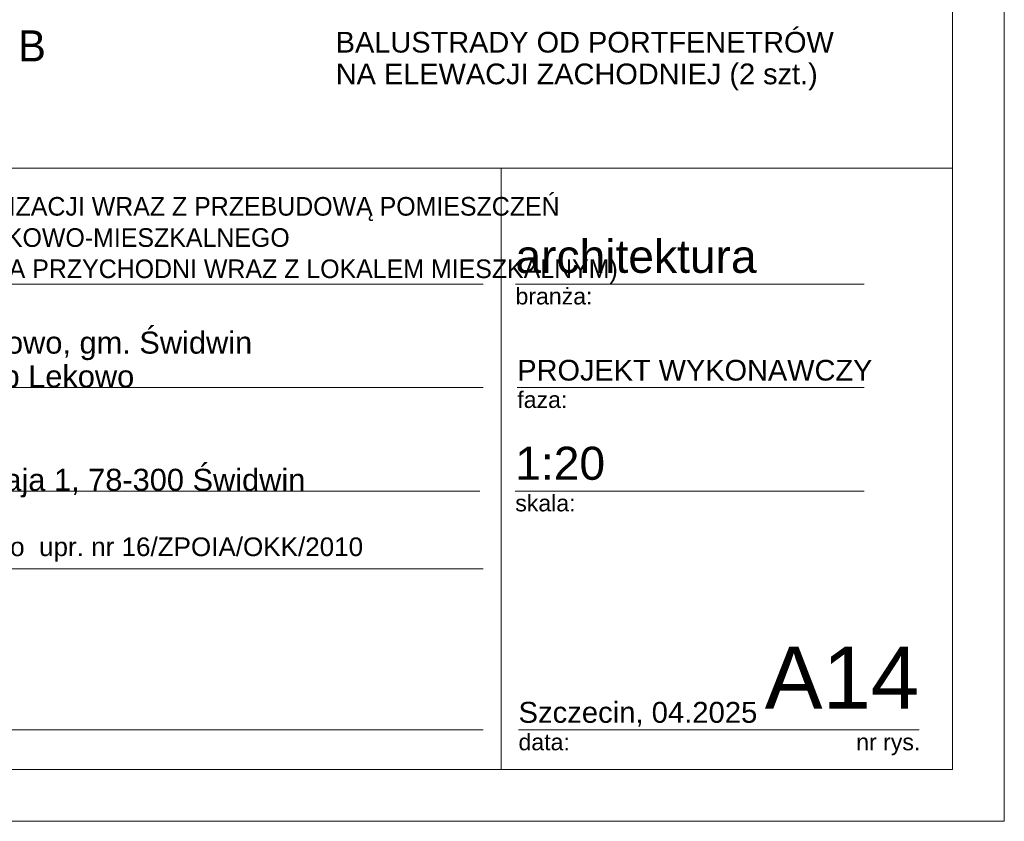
# Model space of a CAD drawing. Extents: x -445637 to -363038, y -16784 to 2261.
# Tile 19 of 29: x -434944 to -433041, y -16784 to -15235. Entities that reach past the tile are written whole.
import ezdxf

# ---------------------------------------------------------------- set-up
doc = ezdxf.new("R2010")
doc.units = 0
doc.header["$MEASUREMENT"] = 0
for name, color, linetype, lineweight in [('Arch opisy_Nr_Pióra__21', 7, 'Continuous', 13), ('ARCH TABELA_Nr_Pióra__1', 7, 'Continuous', 25), ('ARCH TABELA_Nr_Pióra__21', 7, 'Continuous', 13), ('ARCH TABELA_Nr_Pióra__7', 7, 'Continuous', 13)]:
    doc.layers.add(name, color=color, linetype=linetype, lineweight=lineweight)
doc.styles.add('GENERATED_STYLE_3', font='txt')
doc.styles.add('GENERATED_STYLE_5', font='arial.ttf')
doc.styles.add('GENERATED_STYLE_6', font='arial.ttf')

msp = doc.modelspace()

# ---------------------------------------------------------------- linework, layer by layer
at = {"layer": 'ARCH TABELA_Nr_Pióra__21', "linetype": 'Continuous'}
for p, q in [((-433041.3, -10844.2), (-433041.3, -16784.2)), ((-433141.3, -10944.2), (-433141.3, -15522)), ((-436641.3, -15522), (-433141.3, -15522)), ((-434013.7, -15522), (-434013.7, -16684.2)), ((-433141.3, -15522), (-433141.3, -16684.2)), ((-435588.2, -15746.1), (-434048.2, -15746.1)), ((-433985.8, -15746.1), (-433312.4, -15746.1)), ((-435588.2, -15946.1), (-434048.2, -15946.1)), ((-433982.3, -15946.1), (-433312.4, -15946.1)), ((-435594.4, -16146), (-434054.5, -16146)), ((-433986.2, -16146), (-433312.4, -16146)), ((-435588.2, -16296), (-434048.2, -16296)), ((-435588.2, -16607.7), (-434048.2, -16607.7)), ((-433980, -16607.7), (-433523.6, -16607.7)), ((-433527.9, -16607.7), (-433206, -16607.7)), ((-433141.3, -16684.2), (-440801.3, -16684.2)), ((-433141.3, -16684.2), (-435662.6, -16684.2)), ((-433041.3, -16784.2), (-441401.3, -16784.2))]:
    msp.add_line(p, q, dxfattribs=at)

# ---------------------------------------------------------------- texts
at = {"layer": 'Arch opisy_Nr_Pióra__21', "linetype": 'Continuous', "insert": (-434946.7, -15285.6), "char_height": 60, "width": 69.459, "attachment_point": 4, "style": 'GENERATED_STYLE_3'}
msp.add_mtext('{B }', dxfattribs=at)
at = {"layer": 'ARCH TABELA_Nr_Pióra__1', "linetype": 'Continuous', "attachment_point": 7}
for s, insert, char_height, line_spacing_factor, style in [('{\\pt4508.63;PROJEKT TERMOMODERNIZACJI WRAZ Z PRZEBUDOWĄ POMIESZCZEŃ \\P\\pt4508.63;PARTERU BUDYNKU UŻYTKOWO-MIESZKALNEGO\\P\\pt4508.63;(ŚWIETLICY, PRZEDSZKOLA PRZYCHODNI WRAZ Z LOKALEM MIESZKALNYM)}', (-435588.2, -15745.2), 36, 1.005757, 'GENERATED_STYLE_3'), ('{Lekowo 25, 78-312 Lekowo, gm. Świdwin\\Pdz.nr 19/5 i 141/2  obręb Lekowo}', (-435588.2, -15958.4), 42.553, 0.918867, 'GENERATED_STYLE_5'), ('{Gmina Świdwin\\PPlac Konstytucji 3-go Maja 1, 78-300 Świdwin}', (-435594.4, -16158.3), 42.553, 0.807442, 'GENERATED_STYLE_5')]:
    msp.add_mtext(s, dxfattribs=dict(at, insert=insert, char_height=char_height, line_spacing_factor=line_spacing_factor, style=style))
at = {"layer": 'ARCH TABELA_Nr_Pióra__7', "linetype": 'Continuous', "insert": (-434333.1, -15258.5), "char_height": 40, "attachment_point": 1, "line_spacing_factor": 0.918437, "style": 'GENERATED_STYLE_6'}
msp.add_mtext('{BALUSTRADY OD PORTFENETRÓW \\PNA ELEWACJI ZACHODNIEJ (2 szt.)}', dxfattribs=at)
at = {"layer": 'ARCH TABELA_Nr_Pióra__7', "linetype": 'Continuous', "style": 'GENERATED_STYLE_5'}
for s, insert, char_height, attachment_point in [('{architektura}', (-433985.8, -15660.4), 63.832, 1), ('{branża:}', (-433985.8, -15753.4), 31.92, 1), ('{PROJEKT WYKONAWCZY}', (-433982.3, -15892.4), 40, 1), ('{faza:}', (-433982.3, -15953.4), 31.92, 1), ('{1:20}', (-433986.2, -16060.3), 63.83, 1), ('{skala:}', (-433986.2, -16153.3), 31.92, 1), ('{mgr inż.arch. Bartosz Balejko  upr. nr 16/ZPOIA/OKK/2010}', (-435588.2, -16235.6), 36, 1), ('{A14}', (-433206, -16446.6), 120, 3), ('{Szczecin, 04.2025}', (-433980, -16553.4), 40.426, 1), ('{data:}', (-433980, -16615), 31.92, 1), ('{nr rys.}', (-433327.5, -16615), 31.92, 1)]:
    msp.add_mtext(s, dxfattribs=dict(at, insert=insert, char_height=char_height, attachment_point=attachment_point))

doc.saveas('drawing.dxf')
